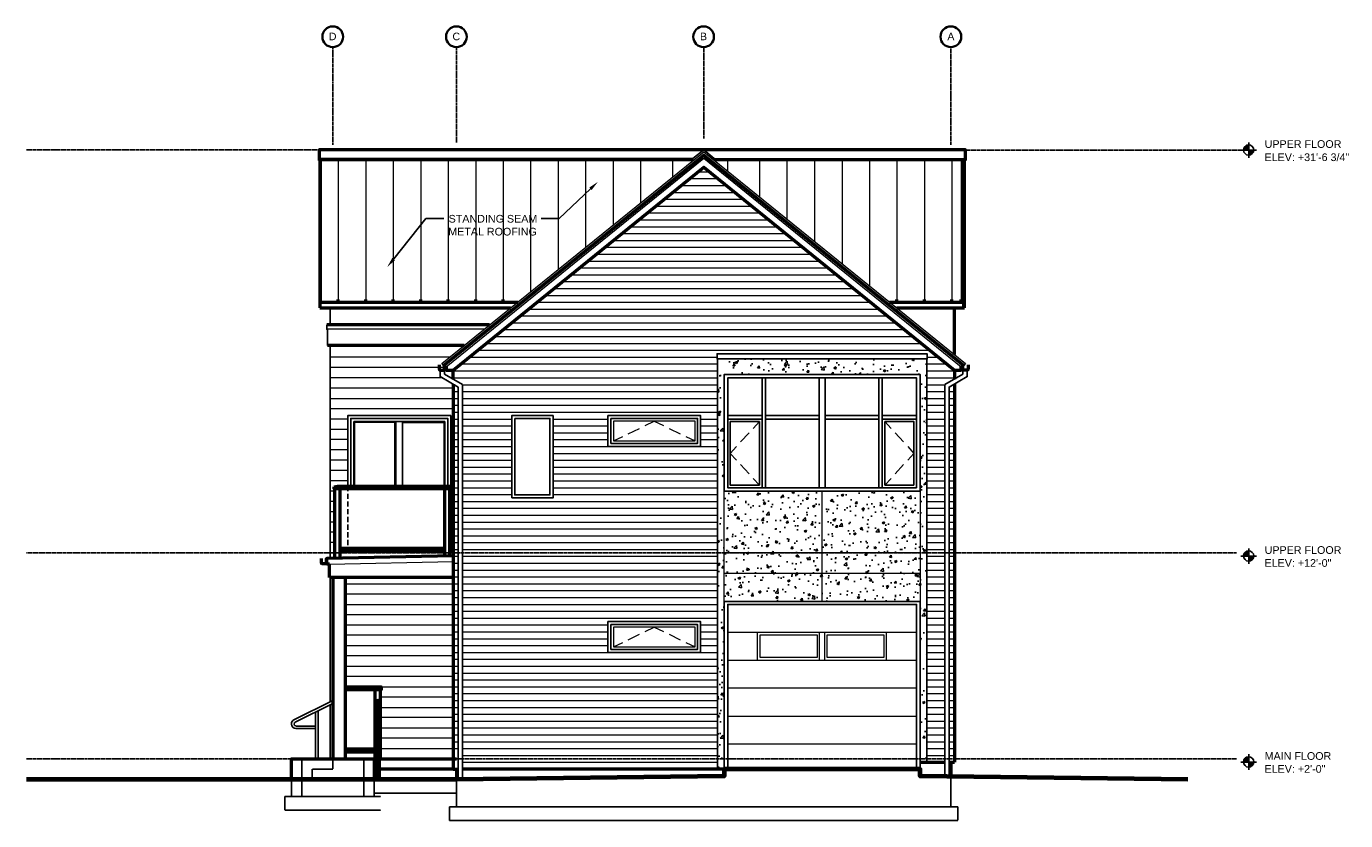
# Model space of a CAD drawing. Header units: inches. Extents: x 0 to 768, y 0 to 463.
import ezdxf

# ---------------------------------------------------------------- set-up
doc = ezdxf.new("R2010")
doc.units = ezdxf.units.IN
doc.header["$MEASUREMENT"] = 0
doc.linetypes.add('CENTER', pattern=[2, 1.25, -0.25, 0.25, -0.25])
doc.linetypes.add('HIDDEN', pattern=[0.375, 0.25, -0.125])
for name, color, linetype in [('A-ELEV', 7, 'Continuous'), ('A-ELEV-GRADE', 7, 'Continuous'), ('A-ELEV-HIDDEN', 7, 'Continuous'), ('A-ELEV-PATT', 7, 'Continuous'), ('A-FOOTINGS', 7, 'HIDDEN'), ('A-GRID', 7, 'CENTER'), ('A-GRID-LABEL', 7, 'Continuous'), ('A-LEVEL', 7, 'CENTER'), ('A-LEVEL-LABEL', 7, 'Continuous'), ('A-PANEL HATCH', 7, 'Continuous'), ('A-TEXT', 7, 'Continuous'), ('A-WALL', 7, 'Continuous')]:
    doc.layers.add(name, color=color, linetype=linetype)
doc.styles.add('PDF Arial', font='arial.ttf')

msp = doc.modelspace()

# ---------------------------------------------------------------- hatches: boundary and pattern name
at = {"layer": 'A-LEVEL-LABEL'}
h = msp.add_hatch(color=256, dxfattribs=at)
h.dxf.hatch_style = 1
h.paths.add_polyline_path([(711.92, 393.76, 0.418125), (708.88, 390.76, 0.003334), (708.88, 390.72), (711.92, 390.72)])
h.paths.add_polyline_path([(714.88, 390.72), (711.92, 390.72), (711.92, 387.76, 0.406424)])
h = msp.add_hatch(color=256, dxfattribs=at)
h.dxf.hatch_style = 1
h.paths.add_polyline_path([(711.92, 37.2, 0.418126), (708.88, 34.2, 0.003335), (708.88, 34.16), (711.92, 34.16)])
h.paths.add_polyline_path([(714.88, 34.16), (711.92, 34.16), (711.92, 31.2, 0.406421)])
at = {"layer": 'A-PANEL HATCH'}
h = msp.add_hatch(dxfattribs=at)
h.set_pattern_fill('AR-CONC', color=256, scale=2)
h.set_pattern_definition([(50, (-273.874, -74.584), (14.3452, -1.25504), [1.5, -16.5]), (355, (-273.874, -74.584), (-2.77503, 15.04384), [1.2, -13.2]), (100.4514, (-272.679, -74.689), (11.57018, 13.7888), [1.2748, -14.02284]), (46.1842, (-273.874, -70.584), (21.34483, -3.3104), [2.25, -24.75]), (96.6356, (-272.095, -70.86), (18.69324, 19.48237), [1.9122, -21.0343]), (351.1842, (-273.874, -70.584), (18.69324, 19.4824), [1.8, -19.8]), (21, (-271.874, -71.584), (11.93814, -8.05238), [1.5, -16.5]), (326, (-271.874, -71.584), (4.8663, 14.503), [1.2, -13.2]), (71.4514, (-270.879, -72.255), (16.80445, 6.45062), [1.2748, -14.02284]), (37.5, (-273.874, -74.584), (0.243197, 6.657877), [0, -13.04, 0, -13.4, 0, -13.25]), (7.5, (-273.874, -74.584), (5.26139, 7.888234), [0, -7.64, 0, -12.74, 0, -5.05]), (327.5, (-278.334, -74.584), (10.67645, -0.451097), [0, -5, 0, -15.6, 0, -20.7]), (317.5, (-280.334, -74.584), (11.66372, 2.0021), [0, -6.5, 0, -10.36, 0, -14.7])])
h.paths.add_polyline_path([(524.48, 269.04), (402.48, 269.04), (402.48, 30), (406.48, 30), (406.48, 127.76), (406.48, 192), (406.48, 260), (520.48, 260), (520.48, 192), (520.48, 127.76), (520.48, 34), (524.48, 34)])
h.paths.add_polyline_path([(463.44, 192), (406.48, 192), (406.48, 156), (463.44, 156)], flags=17)
h.paths.add_polyline_path([(520.48, 192), (463.44, 192), (463.44, 156), (520.48, 156)], flags=17)
h.paths.add_polyline_path([(463.44, 156), (406.48, 156), (406.48, 144), (463.44, 144)], flags=17)
h.paths.add_polyline_path([(520.48, 156), (463.44, 156), (463.44, 144), (520.48, 144)], flags=17)
h.paths.add_polyline_path([(520.48, 144), (463.44, 144), (463.44, 127.76), (520.48, 127.76)], flags=17)
h.paths.add_polyline_path([(463.44, 144), (406.48, 144), (406.48, 127.76), (463.44, 127.76)], flags=17)

# ---------------------------------------------------------------- linework, layer by layer
at = {"layer": 'A-ELEV', "lineweight": 50}
for points in [[(546.96, 384.64), (546.96, 390.8), (170.48, 390.8), (170.48, 384.64)], [(170.96, 384.64), (170.96, 298.72)], [(242.96, 265.12), (394.48, 387.84), (546, 265.12)], [(546.48, 298.72), (546.48, 384.64)], [(248.48, 257.28), (248.48, 262.56), (394.48, 380.8), (540.48, 262.56), (540.48, 257.28)], [(181.68, 302.16), (181.68, 303.68)], [(197.68, 302.16), (197.68, 303.68)], [(213.68, 302.16), (213.68, 303.68)], [(229.68, 302.16), (229.68, 303.68)], [(245.68, 302.16), (245.68, 303.68)], [(261.68, 302.16), (261.68, 303.68)], [(277.68, 302.16), (277.68, 303.68)], [(507.04, 302.16), (507.04, 303.68)], [(523.04, 302.16), (523.04, 303.68)], [(539.04, 302.16), (539.04, 303.68)], [(544.48, 302.16), (544.48, 303.68)], [(540.48, 271.52), (540.48, 298.72)], [(269.76, 288.8), (174.96, 288.8)], [(254.96, 276.8), (175.44, 276.8)], [(244.48, 264.4), (244.48, 262.56), (248.48, 262.56)], [(540.48, 262.56), (544.48, 262.56), (544.48, 264.4)], [(248.48, 254.4), (248.48, 30), (205.44, 30)], [(540.48, 254.4), (540.48, 34)], [(243.44, 193.28), (243.44, 154.4)], [(246.48, 193.28), (246.48, 154.48)], [(174.96, 149.52), (174.96, 152.96)], [(176.48, 141.76), (176.48, 149.52)], [(178.48, 141.76), (178.48, 36)], [(185.68, 141.76), (185.68, 36)], [(203.92, 69.2), (203.92, 24)], [(205.44, 69.2), (205.44, 24)], [(154.48, 24), (154.48, 36), (202.48, 36), (202.48, 24)], [(205.44, 36), (250.48, 36)], [(538.48, 34), (538.48, 25.76)], [(203.92, 30), (202.48, 30)], [(250.48, 30), (250.48, 24)]]:
    msp.add_lwpolyline(points, dxfattribs=at)
at = {"layer": 'A-ELEV', "lineweight": 25}
for points in [[(170.48, 384.64), (387.84, 384.64), (388.24, 384.96), (388.24, 385.76), (394.48, 390.8), (400.64, 385.76), (400.64, 384.96), (401.04, 384.64), (546.48, 384.64)], [(176.96, 298.72), (176.96, 288.8)], [(175.44, 276.8), (175.44, 286.32), (174.96, 286.32), (174.96, 288.8)], [(176.96, 276.8), (176.96, 153.04)], [(402.48, 30), (402.48, 269.04), (402.24, 269.04), (402.32, 269.28), (402.32, 272.08), (524.56, 272.08), (524.56, 269.28), (524.72, 269.04), (524.48, 269.04), (524.48, 34)], [(240.96, 262.56), (240.96, 258.72), (251.44, 252.64), (251.44, 24)], [(243.44, 262.56), (243.44, 260.16), (253.92, 254.08), (253.92, 24)], [(545.44, 262.56), (545.44, 260.16), (534.96, 254.08), (534.96, 25.76)], [(548, 262.56), (548, 258.72), (537.44, 252.64), (537.44, 25.76)], [(428.48, 258), (428.48, 194)], [(430.48, 258), (430.48, 194)], [(461.68, 194), (461.68, 258)], [(465.2, 194), (465.2, 258)], [(496.48, 258), (496.48, 194)], [(498.48, 258), (498.48, 194)], [(247.2, 156), (247.2, 236), (187.2, 236), (187.2, 194.96)], [(245.44, 194.96), (245.44, 234.32), (188.96, 234.32), (188.96, 194.96)], [(243.68, 194.96), (243.68, 232.56), (190.72, 232.56), (190.72, 194.96)], [(215.12, 232.56), (215.12, 194.96)], [(219.12, 232.56), (219.12, 194.96)], [(408.48, 236), (428.48, 236)], [(408.48, 234), (428.48, 234)], [(430.48, 236), (461.68, 236)], [(430.48, 234), (461.68, 234)], [(465.2, 236), (496.48, 236)], [(465.2, 234), (496.48, 234)], [(498.48, 236), (518.48, 236)], [(498.48, 234), (518.48, 234)], [(176.96, 141.76), (176.96, 69.2)], [(520.48, 30), (520.48, 127.76), (406.48, 127.76), (406.48, 30)], [(518.48, 30), (518.48, 126), (408.48, 126), (408.48, 30)], [(155.84, 58.64), (178.48, 70)], [(156.48, 57.36), (178.48, 68.32)], [(168.48, 36), (168.48, 63.28)], [(169.92, 36), (169.92, 64.08)], [(176.96, 67.6), (176.96, 36)], [(154.48, 56.16), (154.48, 56.48)], [(155.92, 56.16), (155.92, 56.48)], [(156.96, 55.12), (168.48, 55.12)], [(156.96, 53.68), (168.48, 53.68)]]:
    msp.add_lwpolyline(points, dxfattribs=at)
at = {"layer": 'A-ELEV', "lineweight": 18}
for points in [[(171.92, 302.16), (171.92, 384.64)], [(545.44, 302.16), (545.44, 384.64)]]:
    msp.add_lwpolyline(points, dxfattribs=at)
at = {"layer": 'A-ELEV', "lineweight": 13}
for points in [[(181.68, 384.64), (181.68, 302.16)], [(197.68, 384.64), (197.68, 302.16)], [(213.68, 384.64), (213.68, 302.16)], [(229.68, 384.64), (229.68, 302.16)], [(245.68, 384.64), (245.68, 302.16)], [(261.68, 384.64), (261.68, 302.16)], [(277.68, 384.64), (277.68, 302.16)], [(293.68, 384.64), (293.68, 308.16)], [(309.68, 384.64), (309.68, 321.12)], [(325.68, 384.64), (325.68, 334.08)], [(341.68, 384.64), (341.68, 347.04)], [(357.68, 384.64), (357.68, 360)], [(376.32, 384.64), (376.32, 375.12)], [(408.32, 384.64), (408.32, 378.56)], [(426.96, 384.64), (426.96, 363.44)], [(442.96, 384.64), (442.96, 350.48)], [(458.96, 384.64), (458.96, 337.52)], [(475.04, 384.64), (475.04, 324.56)], [(491.04, 384.64), (491.04, 311.6)], [(507.04, 384.64), (507.04, 302.16)], [(523.04, 384.64), (523.04, 302.16)], [(539.04, 384.64), (539.04, 302.16)], [(544.48, 384.64), (544.48, 302.16)]]:
    msp.add_lwpolyline(points, dxfattribs=at)
at = {"layer": 'A-ELEV', "lineweight": 25}
for points in [[(520.48, 192), (406.48, 192), (406.48, 260), (520.48, 260)], [(518.48, 194), (408.48, 194), (408.48, 258), (518.48, 258)], [(282.72, 188), (306.72, 188), (306.72, 236), (282.72, 236)], [(284.48, 234.32), (284.48, 189.76), (304.96, 189.76), (304.96, 234.32)], [(338.72, 218), (392.72, 218), (392.72, 236), (338.72, 236)], [(340.48, 234.32), (340.48, 219.76), (390.96, 219.76), (390.96, 234.32)], [(409.92, 195.52), (426.96, 195.52), (426.96, 232.56), (409.92, 232.56)], [(516.96, 195.52), (500, 195.52), (500, 232.56), (516.96, 232.56)], [(338.72, 98), (392.72, 98), (392.72, 116), (338.72, 116)], [(340.48, 114.24), (340.48, 99.76), (390.96, 99.76), (390.96, 114.24)]]:
    msp.add_lwpolyline(points, close=True, dxfattribs=at)
at = {"layer": 'A-ELEV', "lineweight": 50}
for centre, start, end in [((204.68, 69.24), 0.00643, 180), ((204.68, 57.96), 0.00643, 180), ((204.68, 54.44), 179.99861, 0.00139)]:
    msp.add_arc(centre, 0.76, start, end, dxfattribs=at)
at = {"layer": 'A-ELEV', "lineweight": 25}
for centre, radius, start, end in [((156.92, 56.52), 2.52, 116.5642, 179.99989), ((156.92, 56.2), 2.52, 180.00057, 269.99943), ((156.92, 56.52), 1, 116.56099, 180.00143), ((156.92, 56.2), 1, 180.0007, 269.9993)]:
    msp.add_arc(centre, radius, start, end, dxfattribs=at)
at = {"layer": 'A-ELEV-GRADE', "lineweight": 70}
msp.add_lwpolyline([(676.48, 24), (520.48, 26), (520.48, 30), (406.48, 30), (406.48, 26), (250.48, 24), (0, 24)], dxfattribs=at)
at = {"layer": 'A-ELEV-HIDDEN', "lineweight": 25}
for points in [[(187.2, 194.96), (187.2, 192)], [(187.2, 190.48), (187.2, 187.52)], [(187.2, 186), (187.2, 183.04)], [(187.2, 181.52), (187.2, 178.48)], [(187.2, 177.04), (187.2, 174)], [(187.2, 172.48), (187.2, 169.52)], [(187.2, 168), (187.2, 164.96)], [(187.2, 163.52), (187.2, 160.48)], [(187.2, 158.96), (187.2, 156)]]:
    msp.add_lwpolyline(points, dxfattribs=at)
at = {"layer": 'A-ELEV-PATT', "lineweight": 0}
for points in [[(388.24, 385.76), (170.48, 385.76)], [(388.24, 384.96), (170.48, 384.96)], [(242.96, 265.12), (242, 266.32), (394.48, 389.76), (546.96, 266.32), (546, 265.12)], [(244.48, 264.4), (394.48, 385.92), (544.48, 264.4)], [(400.64, 385.76), (546.96, 385.76)], [(400.64, 384.96), (546.96, 384.96)], [(391.12, 378.08), (397.76, 378.08)], [(381.28, 370.08), (407.68, 370.08)], [(386.16, 374.08), (402.72, 374.08)], [(371.36, 362.08), (417.52, 362.08)], [(376.32, 366.08), (412.64, 366.08)], [(361.52, 354.08), (427.44, 354.08)], [(366.4, 358.08), (422.48, 358.08)], [(351.6, 346.08), (437.28, 346.08)], [(356.56, 350.08), (432.4, 350.08)], [(341.68, 338.08), (447.2, 338.08)], [(346.64, 342.08), (442.24, 342.08)], [(336.8, 334.08), (452.16, 334.08)], [(326.88, 326.08), (462, 326.08)], [(331.84, 330.08), (457.04, 330.08)], [(317.04, 318.08), (471.92, 318.08)], [(321.92, 322.08), (466.96, 322.08)], [(307.12, 310.08), (481.76, 310.08)], [(312.08, 314.08), (476.8, 314.08)], [(171.92, 301.68), (285.68, 301.68)], [(297.28, 302.08), (491.68, 302.08)], [(302.16, 306.08), (486.72, 306.08)], [(503.2, 301.68), (545.44, 301.68)], [(545.44, 298.72), (545.44, 302.16)], [(171.92, 299.2), (282.64, 299.2)], [(287.36, 294.08), (501.52, 294.08)], [(292.32, 298.08), (496.64, 298.08)], [(506.32, 299.2), (545.44, 299.2)], [(266.64, 286.32), (175.44, 286.32)], [(277.52, 286.08), (511.44, 286.08)], [(282.4, 290.08), (506.48, 290.08)], [(267.6, 278.08), (521.28, 278.08)], [(272.56, 282.08), (516.4, 282.08)], [(246.64, 270.08), (176.96, 270.08)], [(257.76, 270.08), (402.32, 270.08)], [(262.64, 274.08), (526.24, 274.08)], [(402.32, 269.28), (524.56, 269.28)], [(402.48, 269.04), (524.48, 269.04)], [(524.56, 270.08), (531.2, 270.08)], [(244.48, 264.08), (176.96, 264.08)], [(248.48, 262), (402.48, 262)], [(252.8, 266.08), (402.48, 266.08)], [(524.48, 266.08), (536.16, 266.08)], [(524.48, 262), (540.48, 262)], [(242.08, 258), (176.96, 258)], [(248.48, 258), (402.48, 258)], [(248.48, 254), (249.04, 254)], [(253.92, 254), (402.48, 254)], [(524.48, 258), (540.48, 258)], [(524.48, 254), (534.96, 254)], [(539.92, 254), (540.48, 254)], [(248.48, 252), (176.96, 252)], [(176.96, 246), (248.48, 246), (251.44, 246)], [(248.48, 250), (251.44, 250)], [(253.92, 250), (402.48, 250)], [(253.92, 246), (402.48, 246)], [(524.48, 250), (534.96, 250)], [(524.48, 246), (534.96, 246)], [(537.44, 250), (540.48, 250)], [(537.44, 246), (540.48, 246)], [(248.48, 240), (176.96, 240)], [(248.48, 242), (251.44, 242)], [(253.92, 242), (402.48, 242)], [(524.48, 242), (534.96, 242)], [(537.44, 242), (540.48, 242)], [(187.2, 234), (176.96, 234)], [(214.64, 194.96), (214.64, 232), (191.2, 232), (191.2, 194.96)], [(219.12, 232), (243.2, 232), (243.2, 194.96)], [(248.48, 238), (251.44, 238)], [(248.48, 234), (251.44, 234)], [(253.92, 238), (402.48, 238)], [(253.92, 234), (282.72, 234)], [(306.72, 234), (338.72, 234)], [(360.32, 230.16), (365.68, 232.8), (371.12, 230.16)], [(392.72, 234), (402.48, 234)], [(426.96, 232.56), (423.36, 228.56)], [(500, 232.56), (503.6, 228.56)], [(524.48, 238), (534.96, 238)], [(524.48, 234), (534.96, 234)], [(537.44, 238), (540.48, 238)], [(537.44, 234), (540.48, 234)], [(187.2, 228), (176.96, 228)], [(248.48, 230), (251.44, 230)], [(248.48, 226), (251.44, 226)], [(253.92, 230), (282.72, 230)], [(253.92, 226), (282.72, 226)], [(306.72, 230), (338.72, 230)], [(306.72, 226), (338.72, 226)], [(341.92, 221.28), (347.36, 223.92)], [(350.56, 225.44), (357.04, 228.56)], [(374.32, 228.56), (380.8, 225.44)], [(384.08, 223.92), (389.44, 221.28)], [(392.72, 230), (402.48, 230)], [(392.72, 226), (402.48, 226)], [(420.88, 225.92), (416, 220.64)], [(506, 225.92), (510.88, 220.64)], [(524.48, 230), (534.96, 230)], [(524.48, 226), (534.96, 226)], [(537.44, 230), (540.48, 230)], [(537.44, 226), (540.48, 226)], [(187.2, 222), (176.96, 222)], [(187.2, 216), (176.96, 216)], [(248.48, 222), (251.44, 222)], [(248.48, 218), (251.44, 218)], [(253.92, 222), (282.72, 222)], [(253.92, 218), (282.72, 218)], [(306.72, 222), (338.72, 222)], [(306.72, 218), (338.72, 218)], [(392.72, 222), (402.48, 222)], [(392.72, 218), (402.48, 218)], [(413.6, 218), (409.92, 214), (413.6, 210.08)], [(513.36, 218), (516.96, 214), (513.36, 210.08)], [(524.48, 222), (534.96, 222)], [(524.48, 218), (534.96, 218)], [(537.44, 222), (540.48, 222)], [(537.44, 218), (540.48, 218)], [(187.2, 210), (176.96, 210)], [(248.48, 214), (251.44, 214)], [(248.48, 210), (251.44, 210)], [(253.92, 214), (282.72, 214)], [(253.92, 210), (282.72, 210)], [(306.72, 214), (402.48, 214)], [(306.72, 210), (402.48, 210)], [(524.48, 214), (534.96, 214)], [(524.48, 210), (534.96, 210)], [(537.44, 214), (540.48, 214)], [(537.44, 210), (540.48, 210)], [(187.2, 204), (176.96, 204)], [(248.48, 206), (251.44, 206)], [(248.48, 202), (251.44, 202)], [(253.92, 206), (282.72, 206)], [(253.92, 202), (282.72, 202)], [(306.72, 206), (402.48, 206)], [(306.72, 202), (402.48, 202)], [(416, 207.44), (420.88, 202.16)], [(510.88, 207.44), (506, 202.16)], [(524.48, 206), (534.96, 206)], [(524.48, 202), (534.96, 202)], [(537.44, 206), (540.48, 206)], [(537.44, 202), (540.48, 202)], [(187.2, 198), (176.96, 198)], [(179.2, 194.48), (246.96, 194.48)], [(248.48, 198), (251.44, 198)], [(248.48, 194), (251.44, 194)], [(253.92, 198), (282.72, 198)], [(253.92, 194), (282.72, 194)], [(306.72, 198), (402.48, 198)], [(306.72, 194), (402.48, 194)], [(423.36, 199.44), (426.96, 195.52)], [(503.6, 199.44), (500, 195.52)], [(524.48, 198), (534.96, 198)], [(524.48, 194), (534.96, 194)], [(537.44, 198), (540.48, 198)], [(537.44, 194), (540.48, 194)], [(179.68, 192), (176.96, 192)], [(179.68, 186), (176.96, 186)], [(248.48, 190), (251.44, 190)], [(248.48, 186), (251.44, 186)], [(253.92, 190), (282.72, 190)], [(253.92, 186), (402.48, 186)], [(306.72, 190), (402.48, 190)], [(406.48, 127.76), (406.48, 192)], [(463.44, 127.76), (463.44, 192)], [(520.48, 192), (520.48, 127.76)], [(524.48, 190), (534.96, 190)], [(524.48, 186), (534.96, 186)], [(537.44, 190), (540.48, 190)], [(537.44, 186), (540.48, 186)], [(179.68, 180), (176.96, 180)], [(248.48, 182), (251.44, 182)], [(248.48, 178), (251.44, 178)], [(253.92, 182), (402.48, 182)], [(253.92, 178), (402.48, 178)], [(524.48, 182), (534.96, 182)], [(524.48, 178), (534.96, 178)], [(537.44, 182), (540.48, 182)], [(537.44, 178), (540.48, 178)], [(179.68, 174), (176.96, 174)], [(248.48, 174), (251.44, 174)], [(248.48, 170), (251.44, 170)], [(253.92, 174), (402.48, 174)], [(253.92, 170), (402.48, 170)], [(524.48, 174), (534.96, 174)], [(524.48, 170), (534.96, 170)], [(537.44, 174), (540.48, 174)], [(537.44, 170), (540.48, 170)], [(179.68, 168), (176.96, 168)], [(179.68, 162), (176.96, 162)], [(248.48, 166), (251.44, 166)], [(248.48, 162), (251.44, 162)], [(253.92, 166), (402.48, 166)], [(253.92, 162), (402.48, 162)], [(524.48, 166), (534.96, 166)], [(524.48, 162), (534.96, 162)], [(537.44, 166), (540.48, 166)], [(537.44, 162), (540.48, 162)], [(182.72, 158.24), (243.44, 158.24)], [(248.48, 158), (251.44, 158)], [(248.48, 154), (251.44, 154)], [(253.92, 158), (402.48, 158)], [(253.92, 154), (402.48, 154)], [(520.48, 156), (406.48, 156)], [(524.48, 158), (534.96, 158)], [(524.48, 154), (534.96, 154)], [(537.44, 158), (540.48, 158)], [(537.44, 154), (540.48, 154)], [(176.48, 149.52), (248.48, 151.04)], [(248.48, 150), (251.44, 150)], [(248.48, 146), (251.44, 146)], [(253.92, 150), (402.48, 150)], [(253.92, 146), (402.48, 146)], [(524.48, 150), (534.96, 150)], [(524.48, 146), (534.96, 146)], [(537.44, 150), (540.48, 150)], [(537.44, 146), (540.48, 146)], [(248.48, 142), (251.44, 142)], [(253.92, 142), (402.48, 142)], [(520.48, 144), (406.48, 144)], [(524.48, 142), (534.96, 142)], [(537.44, 142), (540.48, 142)], [(185.68, 138), (248.48, 138), (251.44, 138)], [(248.48, 132), (185.68, 132)], [(248.48, 134), (251.44, 134)], [(253.92, 138), (402.48, 138)], [(253.92, 134), (402.48, 134)], [(524.48, 138), (534.96, 138)], [(524.48, 134), (534.96, 134)], [(537.44, 138), (540.48, 138)], [(537.44, 134), (540.48, 134)], [(185.68, 126), (248.48, 126), (251.44, 126)], [(248.48, 130), (251.44, 130)], [(253.92, 130), (402.48, 130)], [(253.92, 126), (402.48, 126)], [(524.48, 130), (534.96, 130)], [(524.48, 126), (534.96, 126)], [(537.44, 130), (540.48, 130)], [(537.44, 126), (540.48, 126)], [(248.48, 120), (185.68, 120)], [(248.48, 122), (251.44, 122)], [(248.48, 118), (251.44, 118)], [(253.92, 122), (402.48, 122)], [(253.92, 118), (402.48, 118)], [(524.48, 122), (534.96, 122)], [(524.48, 118), (534.96, 118)], [(537.44, 122), (540.48, 122)], [(537.44, 118), (540.48, 118)], [(185.68, 114), (248.48, 114), (251.44, 114)], [(248.48, 108), (185.68, 108)], [(248.48, 110), (251.44, 110)], [(253.92, 114), (338.72, 114)], [(253.92, 110), (338.72, 110)], [(350.56, 105.44), (357.04, 108.56)], [(360.32, 110.16), (365.68, 112.72), (371.12, 110.16)], [(374.32, 108.56), (380.8, 105.44)], [(392.72, 114), (402.48, 114)], [(392.72, 110), (402.48, 110)], [(408.48, 109.76), (518.48, 109.76)], [(425.92, 93.52), (425.92, 109.76)], [(462, 93.52), (462, 109.76)], [(464.96, 93.52), (464.96, 109.76)], [(500.96, 93.52), (500.96, 109.76)], [(524.48, 114), (534.96, 114)], [(524.48, 110), (534.96, 110)], [(537.44, 114), (540.48, 114)], [(537.44, 110), (540.48, 110)], [(185.68, 102), (248.48, 102), (251.44, 102)], [(248.48, 106), (251.44, 106)], [(253.92, 106), (338.72, 106)], [(253.92, 102), (338.72, 102)], [(341.92, 101.28), (347.36, 103.84)], [(384.08, 103.84), (389.44, 101.28)], [(392.72, 106), (402.48, 106)], [(392.72, 102), (402.48, 102)], [(524.48, 106), (534.96, 106)], [(524.48, 102), (534.96, 102)], [(537.44, 106), (540.48, 106)], [(537.44, 102), (540.48, 102)], [(248.48, 96), (185.68, 96)], [(248.48, 98), (251.44, 98)], [(248.48, 94), (251.44, 94)], [(253.92, 98), (338.72, 98)], [(253.92, 94), (402.48, 94)], [(392.72, 98), (402.48, 98)], [(408.48, 93.52), (518.48, 93.52)], [(524.48, 98), (534.96, 98)], [(524.48, 94), (534.96, 94)], [(537.44, 98), (540.48, 98)], [(537.44, 94), (540.48, 94)], [(185.68, 90), (248.48, 90), (251.44, 90)], [(248.48, 86), (251.44, 86)], [(253.92, 90), (402.48, 90)], [(253.92, 86), (402.48, 86)], [(524.48, 90), (534.96, 90)], [(524.48, 86), (534.96, 86)], [(537.44, 90), (540.48, 90)], [(537.44, 86), (540.48, 86)], [(248.48, 84), (185.68, 84)], [(185.68, 78), (248.48, 78), (251.44, 78)], [(185.68, 77.36), (206.72, 77.36)], [(248.48, 82), (251.44, 82)], [(253.92, 82), (402.48, 82)], [(253.92, 78), (402.48, 78)], [(408.48, 77.28), (518.48, 77.28)], [(524.48, 82), (534.96, 82)], [(524.48, 78), (534.96, 78)], [(537.44, 82), (540.48, 82)], [(537.44, 78), (540.48, 78)], [(248.48, 72), (206.16, 72)], [(248.48, 74), (251.44, 74)], [(248.48, 70), (251.44, 70)], [(253.92, 74), (402.48, 74)], [(253.92, 70), (402.48, 70)], [(524.48, 74), (534.96, 74)], [(524.48, 70), (534.96, 70)], [(537.44, 74), (540.48, 74)], [(537.44, 70), (540.48, 70)], [(206.16, 66), (248.48, 66), (251.44, 66)], [(248.48, 62), (251.44, 62)], [(253.92, 66), (402.48, 66)], [(253.92, 62), (402.48, 62)], [(524.48, 66), (534.96, 66)], [(524.48, 62), (534.96, 62)], [(537.44, 66), (540.48, 66)], [(537.44, 62), (540.48, 62)], [(248.48, 60), (206.16, 60)], [(206.16, 54), (248.48, 54), (251.44, 54)], [(248.48, 58), (251.44, 58)], [(253.92, 58), (402.48, 58)], [(253.92, 54), (402.48, 54)], [(408.48, 60.96), (518.48, 60.96)], [(524.48, 58), (534.96, 58)], [(524.48, 54), (534.96, 54)], [(537.44, 58), (540.48, 58)], [(537.44, 54), (540.48, 54)], [(248.48, 48), (206.16, 48)], [(248.48, 50), (251.44, 50)], [(253.92, 50), (402.48, 50)], [(524.48, 50), (534.96, 50)], [(537.44, 50), (540.48, 50)], [(203.2, 41.12), (185.68, 41.12)], [(206.16, 42), (248.48, 42), (251.44, 42)], [(248.48, 46), (251.44, 46)], [(253.92, 46), (402.48, 46)], [(253.92, 42), (402.48, 42)], [(408.48, 44.72), (518.48, 44.72)], [(524.48, 46), (534.96, 46)], [(524.48, 42), (534.96, 42)], [(537.44, 46), (540.48, 46)], [(537.44, 42), (540.48, 42)], [(253.92, 38), (402.48, 38)], [(253.92, 34), (402.48, 34)], [(524.48, 38), (534.96, 38)], [(537.44, 38), (540.48, 38)]]:
    msp.add_lwpolyline(points, dxfattribs=at)
for points in [[(341.92, 232.8), (341.92, 221.28), (389.44, 221.28), (389.44, 232.8)], [(341.92, 112.72), (341.92, 101.28), (389.44, 101.28), (389.44, 112.72)], [(460.48, 108.24), (460.48, 94.96), (427.44, 94.96), (427.44, 108.24)], [(499.44, 108.24), (499.44, 94.96), (466.48, 94.96), (466.48, 108.24)]]:
    msp.add_lwpolyline(points, close=True, dxfattribs=at)
at = {"layer": 'A-FOOTINGS'}
for p, q in [((160.48, 36), (160.48, 14)), ((178.48, 36), (178.48, 30)), ((196.48, 36), (196.48, 14)), ((154.48, 24), (154.48, 14)), ((166.48, 30), (166.48, 24)), ((178.48, 30), (166.48, 30)), ((202.48, 24), (202.48, 14)), ((250.48, 24), (250.48, 8)), ((202.48, 16), (250.48, 16)), ((150.48, 14), (150.48, 6)), ((154.48, 14), (150.48, 14)), ((150.48, 14), (206.48, 14)), ((150.48, 6), (206.48, 6))]:
    msp.add_line(p, q, dxfattribs=at)
msp.add_lwpolyline([(538.48, 25.76), (538.48, 8)], dxfattribs=at)
msp.add_lwpolyline([(246.48, 8), (542.48, 8), (542.48, 0), (246.48, 0)], close=True, dxfattribs=at)
at = {"layer": 'A-GRID'}
for p, q in [((178.48, 450.72), (178.48, 393.84)), ((250.48, 395.04), (250.48, 450.72)), ((394.48, 397.52), (394.48, 450.72)), ((538.48, 393.84), (538.48, 450.72))]:
    msp.add_line(p, q, dxfattribs=at)
at = {"layer": 'A-GRID-LABEL', "lineweight": 35}
for centre in [(178.44, 456.76), (250.44, 456.76), (394.44, 456.76), (538.44, 456.76)]:
    msp.add_circle(centre, 6.04, dxfattribs=at)
at = {"layer": 'A-LEVEL'}
for p, q in [((0, 390.8), (707.36, 390.72)), ((704.72, 156), (0, 156)), ((0, 36), (704.72, 36))]:
    msp.add_line(p, q, dxfattribs=at)
at = {"layer": 'A-LEVEL-LABEL', "lineweight": 25}
for points in [[(711.92, 395.2), (711.92, 386.24)], [(707.36, 390.72), (716.4, 390.72)], [(711.92, 390.72), (711.92, 387.76)], [(714.88, 390.72), (711.92, 390.72), (714.88, 390.72)], [(707.36, 154.16), (716.4, 154.16)], [(708.88, 154.56), (708.88, 154.16)], [(708.96, 154.8), (708.96, 154.16)], [(709.04, 155.2), (709.04, 154.16), (709.04, 155.04)], [(709.12, 155.44), (709.12, 154.16), (709.12, 155.28)], [(709.2, 155.52), (709.2, 154.16)], [(709.28, 155.68), (709.28, 154.16), (709.28, 155.6)], [(709.36, 155.84), (709.36, 154.16), (709.36, 155.76)], [(709.44, 155.92), (709.44, 154.16)], [(709.52, 156.08), (709.52, 154.16), (709.52, 156)], [(709.6, 156.16), (709.6, 154.16), (709.6, 156.08)], [(709.68, 156.24), (709.68, 154.16)], [(709.76, 156.32), (709.76, 154.16), (709.76, 156.24)], [(709.84, 156.4), (709.84, 154.16), (709.84, 156.32)], [(709.92, 156.48), (709.92, 154.16)], [(710, 156.56), (710, 154.16), (710, 156.48)], [(710.08, 156.56), (710.08, 154.16), (710.08, 156.56)], [(710.16, 156.64), (710.16, 154.16)], [(710.24, 156.72), (710.24, 154.16), (710.24, 156.64)], [(710.32, 156.72), (710.32, 154.16), (710.32, 156.72)], [(710.4, 156.8), (710.4, 154.16)], [(710.48, 156.8), (710.48, 154.16), (710.48, 156.8)], [(710.56, 156.88), (710.56, 154.16), (710.56, 156.88)], [(710.64, 156.88), (710.64, 154.16)], [(710.72, 156.96), (710.72, 154.16), (710.72, 156.96)], [(710.8, 156.96), (710.8, 154.16), (710.8, 156.96)], [(710.88, 157.04), (710.88, 154.16)], [(710.96, 157.04), (710.96, 154.16), (710.96, 157.04)], [(711.04, 157.04), (711.04, 154.16), (711.04, 157.04)], [(711.12, 157.04), (711.12, 154.16)], [(711.2, 157.12), (711.2, 154.16), (711.2, 157.12)], [(711.28, 157.12), (711.28, 154.16), (711.28, 157.12)], [(711.36, 157.12), (711.36, 154.16)], [(711.44, 157.12), (711.44, 154.16), (711.44, 157.12)], [(711.52, 157.12), (711.52, 154.16), (711.52, 157.12)], [(711.6, 157.2), (711.6, 154.16)], [(711.68, 157.2), (711.68, 154.16), (711.68, 157.2)], [(711.76, 157.2), (711.76, 154.16), (711.76, 157.2)], [(711.84, 157.2), (711.84, 154.16)], [(711.92, 158.64), (711.92, 149.68)], [(711.92, 154.16), (711.92, 151.2)], [(714.88, 154.16), (711.92, 154.16), (714.88, 154.16)], [(712, 154.16), (712, 151.2), (712, 154.16)], [(712.08, 154.16), (712.08, 151.2)], [(712.16, 154.16), (712.16, 151.2), (712.16, 154.16)], [(712.24, 154.16), (712.24, 151.2), (712.24, 154.16)], [(712.32, 154.16), (712.32, 151.2)], [(712.4, 154.16), (712.4, 151.2), (712.4, 154.16)], [(712.48, 151.28), (712.48, 154.16), (712.48, 151.2)], [(712.56, 154.16), (712.56, 151.28)], [(712.64, 154.16), (712.64, 151.28), (712.64, 154.16)], [(712.72, 154.16), (712.72, 151.28), (712.72, 154.16)], [(712.8, 154.16), (712.8, 151.36)], [(712.88, 154.16), (712.88, 151.36), (712.88, 154.16)], [(712.96, 154.16), (712.96, 151.36), (712.96, 154.16)], [(713.04, 154.16), (713.04, 151.44)], [(713.12, 154.16), (713.12, 151.44), (713.12, 154.16)], [(713.2, 151.52), (713.2, 154.16), (713.2, 151.44)], [(713.28, 154.16), (713.28, 151.52)], [(713.36, 151.6), (713.36, 154.16), (713.36, 151.52)], [(713.44, 154.16), (713.44, 151.6), (713.44, 154.16)], [(713.52, 154.16), (713.52, 151.68)], [(713.6, 151.76), (713.6, 154.16), (713.6, 151.68)], [(713.68, 154.16), (713.68, 151.76), (713.68, 154.16)], [(713.76, 154.16), (713.76, 151.84)], [(713.84, 151.92), (713.84, 154.16), (713.84, 151.84)], [(713.92, 152), (713.92, 154.16), (713.92, 151.92)], [(714, 154.16), (714, 152.08)], [(714.08, 152.16), (714.08, 154.16), (714.08, 152.08)], [(714.16, 154.16), (714.16, 152.24), (714.16, 154.16)], [(714.24, 154.16), (714.24, 152.32)], [(714.32, 152.48), (714.32, 154.16), (714.32, 152.4)], [(714.4, 152.56), (714.4, 154.16), (714.4, 152.48)], [(714.48, 154.16), (714.48, 152.64)], [(714.56, 152.88), (714.56, 154.16), (714.56, 152.72)], [(714.64, 153.04), (714.64, 154.16), (714.64, 152.96)], [(714.72, 154.16), (714.72, 153.2)], [(714.8, 153.52), (714.8, 154.16), (714.8, 153.36)], [(714.88, 154.16), (714.88, 153.84)], [(711.92, 38.72), (711.92, 29.68)], [(707.36, 34.16), (716.4, 34.16)], [(711.92, 34.16), (711.92, 31.2)], [(714.88, 34.16), (711.92, 34.16), (714.88, 34.16)]]:
    msp.add_lwpolyline(points, dxfattribs=at)
for centre in [(711.88, 390.76), (711.88, 154.2), (711.88, 34.2)]:
    msp.add_circle(centre, 3, dxfattribs=at)
at = {"layer": 'A-TEXT', "lineweight": 25}
for points in [[(328.48, 368.16), (310.24, 350.8), (299.84, 350.8)], [(213.92, 327.28), (232.72, 350.8), (243.2, 350.8)]]:
    msp.add_lwpolyline(points, dxfattribs=at)
at = {"layer": 'A-TEXT', "transparency": 33554559}
for points in [[(327.84, 368.88), (332.88, 372.24), (329.2, 367.44)], [(214.72, 326.64), (210.16, 322.56), (213.12, 327.92)]]:
    msp.add_solid(points, dxfattribs=at)
at = {"layer": 'A-WALL', "lineweight": 50}
for points in [[(546.48, 384.64), (546.96, 384.64)], [(170.96, 302.16), (286.24, 302.16)], [(502.64, 302.16), (546.48, 302.16)], [(170.96, 298.72), (282, 298.72)], [(506.88, 298.72), (546.48, 298.72)], [(240.48, 265.52), (240.48, 263.04), (240.96, 262.56), (243.44, 262.56), (243.44, 265.52), (243.68, 265.52)], [(244.48, 264.4), (243.68, 264.4), (243.68, 265.76)], [(544.48, 264.4), (545.2, 264.4), (545.2, 265.76)], [(548.48, 265.52), (548.48, 263.04), (548, 262.56), (545.44, 262.56), (545.44, 265.52), (545.2, 265.52)], [(179.68, 153.04), (179.68, 193.28)], [(182.72, 153.12), (182.72, 193.28)], [(174.96, 152.96), (248.48, 154.48)], [(182.72, 158.72), (243.44, 158.72)], [(182.72, 156.96), (243.44, 156.96)], [(171.68, 152.72), (171.68, 150.24), (172.16, 149.76), (174.72, 149.76), (174.72, 152.72), (174.96, 152.72)], [(176.48, 149.52), (174.96, 149.52)], [(248.48, 141.76), (176.48, 141.76)], [(185.68, 77.92), (206.72, 77.92), (206.72, 76.16), (185.68, 76.16)], [(203.2, 36), (203.2, 76.16)], [(206.16, 36), (206.16, 76.16)], [(203.2, 41.6), (185.68, 41.6)], [(203.2, 39.92), (185.68, 39.92)], [(520.48, 34), (534.96, 34)], [(537.44, 34), (540.48, 34)], [(248.48, 30), (251.44, 30)], [(406.48, 30), (253.92, 30)]]:
    msp.add_lwpolyline(points, dxfattribs=at)
msp.add_lwpolyline([(179.2, 194.48), (181.2, 194.96), (246.96, 194.96), (246.96, 193.28), (179.2, 193.28)], close=True, dxfattribs=at)

# ---------------------------------------------------------------- texts
at = {"layer": 'A-GRID-LABEL', "char_height": 4.41, "attachment_point": 7, "style": 'PDF Arial'}
for s, insert in [('D', (176.16, 454.72)), ('C', (248.16, 454.65)), ('B', (392.32, 454.72)), ('A', (536.4, 454.72))]:
    msp.add_mtext(s, dxfattribs=dict(at, insert=insert))
at = {"layer": 'A-LEVEL-LABEL', "attachment_point": 7, "style": 'PDF Arial'}
for s, insert, char_height in [('UPPER FLOOR', (721.2, 391.93), 4.4667), ('ELEV: +31\'-6 3/4"', (721.12, 384.25), 4.4667), ('ELEV: +12\'-0"', (721.12, 147.85), 4.4667), ('UPPER FLOOR', (721.2, 155.37), 4.4667), ('MAIN FLOOR', (721.2, 35.37), 4.467), ('ELEV: +2\'-0"', (721.12, 27.85), 4.4667)]:
    msp.add_mtext(s, dxfattribs=dict(at, insert=insert, char_height=char_height))
at = {"layer": 'A-TEXT', "char_height": 4.4667, "attachment_point": 7, "style": 'PDF Arial'}
for s, insert in [('STANDING SEAM', (245.92, 348.41)), ('METAL ROOFING', (245.68, 340.89))]:
    msp.add_mtext(s, dxfattribs=dict(at, insert=insert))

doc.saveas('drawing.dxf')
